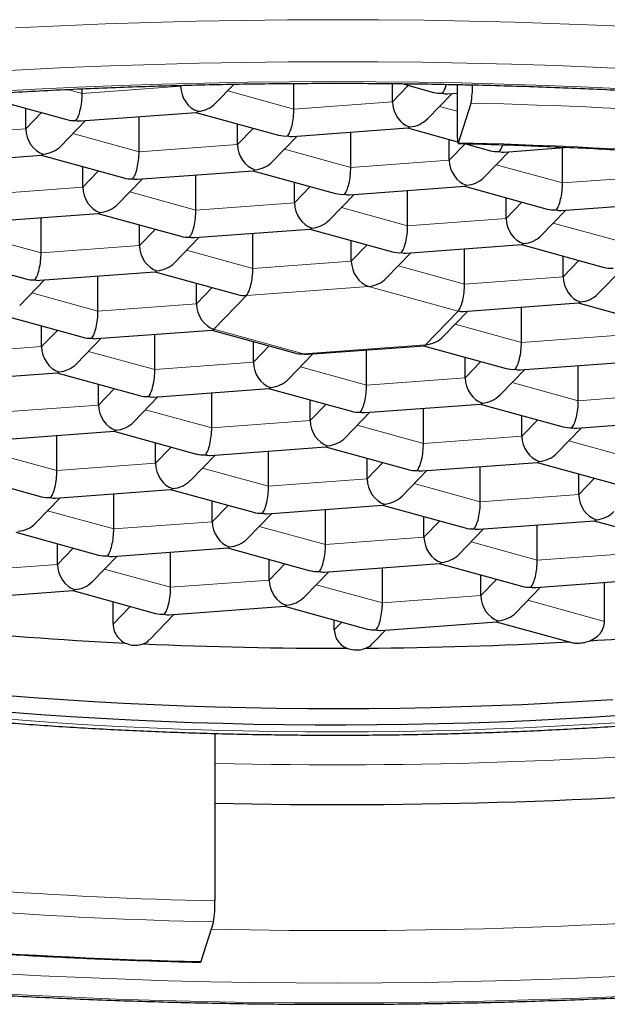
# Model space of a CAD drawing. Header units: millimetres. Extents: x 8 to 961, y 12 to 932.
# Tile 29 of 187: x 421.75 to 425.21, y 835.5 to 841.29. Entities that reach past the tile are written whole.
import ezdxf

# ---------------------------------------------------------------- set-up
doc = ezdxf.new("R2010")
doc.units = ezdxf.units.MM

msp = doc.modelspace()

# ---------------------------------------------------------------- linework, layer by layer
at = {"color": 8, "linetype": 'Continuous', "lineweight": 0}
for p, q in [((422.0306, 840.881), (422.1159, 840.8575)), ((422.1159, 840.8575), (422.6958, 840.9004)), ((422.6958, 840.9004), (422.7005, 840.9053)), ((422.9726, 840.8729), (423.3622, 840.7657)), ((423.9421, 840.8087), (424.0351, 840.9046)), ((423.3622, 840.7657), (423.9421, 840.8087)), ((424.2189, 840.7812), (424.323, 840.7525)), ((421.7843, 840.6488), (421.8774, 840.7448)), ((421.2045, 840.6058), (421.7843, 840.6488)), ((423.0306, 840.557), (423.1237, 840.653)), ((422.0611, 840.6213), (422.4508, 840.5141)), ((422.4508, 840.5141), (423.0306, 840.557)), ((423.3074, 840.5295), (423.6971, 840.4223)), ((424.2769, 840.4653), (424.3699, 840.5613)), ((423.6971, 840.4223), (424.2769, 840.4653)), ((424.5537, 840.4378), (424.9434, 840.3305)), ((422.1191, 840.3054), (422.2122, 840.4014)), ((424.9434, 840.3305), (425.5232, 840.3735)), ((421.5393, 840.2625), (422.1191, 840.3054)), ((423.3654, 840.2137), (423.4585, 840.3096)), ((422.396, 840.2779), (422.7856, 840.1707)), ((422.7856, 840.1707), (423.3654, 840.2137)), ((423.6423, 840.1862), (424.0319, 840.0789)), ((424.6117, 840.1219), (424.7048, 840.2179)), ((424.0319, 840.0789), (424.6117, 840.1219)), ((422.454, 839.962), (422.547, 840.058)), ((424.8886, 840.0944), (425.2782, 839.9872)), ((421.4845, 840.0263), (421.8741, 839.9191)), ((421.8741, 839.9191), (422.454, 839.962)), ((423.7003, 839.8703), (423.7933, 839.9663)), ((422.7308, 839.9345), (423.1204, 839.8273)), ((423.1204, 839.8273), (423.7003, 839.8703)), ((423.9771, 839.8428), (424.3667, 839.7355)), ((424.9466, 839.7785), (425.0396, 839.8745)), ((424.3667, 839.7355), (424.9466, 839.7785)), ((422.7888, 839.6186), (422.8818, 839.7146)), ((423.8024, 839.722), (423.0831, 839.6687)), ((424.3294, 839.5769), (423.8024, 839.722)), ((421.8193, 839.6829), (422.2089, 839.5757)), ((423.0831, 839.6687), (422.8909, 839.4704)), ((422.2089, 839.5757), (422.7888, 839.6186)), ((424.1372, 839.3786), (424.3294, 839.5769)), ((424.3119, 839.4994), (424.7015, 839.3922)), ((421.8773, 839.367), (421.9703, 839.463)), ((422.8909, 839.4704), (423.418, 839.3253)), ((424.7015, 839.3922), (425.2814, 839.4351)), ((421.2974, 839.3241), (421.8773, 839.367)), ((423.1236, 839.2753), (423.2166, 839.3712)), ((423.418, 839.3253), (424.1372, 839.3786)), ((422.1541, 839.3395), (422.5437, 839.2323)), ((422.5437, 839.2323), (423.1236, 839.2753)), ((423.4004, 839.2478), (423.79, 839.1405)), ((424.3699, 839.1835), (424.4629, 839.2795)), ((423.79, 839.1405), (424.3699, 839.1835)), ((424.6467, 839.156), (425.0363, 839.0488)), ((422.2121, 839.0236), (422.3052, 839.1196)), ((425.0363, 839.0488), (425.6162, 839.0917)), ((421.6323, 838.9807), (422.2121, 839.0236)), ((423.4584, 838.9319), (423.5515, 839.0279)), ((422.4889, 838.9961), (422.8786, 838.8889)), ((422.8786, 838.8889), (423.4584, 838.9319)), ((423.7352, 838.9044), (424.1249, 838.7971)), ((424.7047, 838.8401), (424.7978, 838.9361)), ((424.1249, 838.7971), (424.7047, 838.8401)), ((424.9815, 838.8126), (425.3712, 838.7054)), ((421.5775, 838.7445), (421.9671, 838.6373)), ((422.547, 838.6803), (422.64, 838.7762)), ((421.9671, 838.6373), (422.547, 838.6803)), ((423.7933, 838.5885), (423.8863, 838.6845)), ((422.8238, 838.6528), (423.2134, 838.5455)), ((423.2134, 838.5455), (423.7933, 838.5885)), ((424.0701, 838.561), (424.4597, 838.4538)), ((425.0395, 838.4967), (425.1326, 838.5927)), ((424.4597, 838.4538), (425.0395, 838.4967)), ((422.8818, 838.3369), (422.9748, 838.4329)), ((421.9123, 838.4011), (422.3019, 838.2939)), ((422.3019, 838.2939), (422.8818, 838.3369)), ((424.1281, 838.2451), (424.2211, 838.3411)), ((423.1586, 838.3094), (423.5482, 838.2021)), ((423.5482, 838.2021), (424.1281, 838.2451)), ((424.4049, 838.2176), (424.7945, 838.1104)), ((421.9703, 838.0853), (422.0633, 838.1812)), ((424.7945, 838.1104), (425.3744, 838.1533)), ((421.3904, 838.0423), (421.9703, 838.0853)), ((423.2166, 837.9935), (423.3096, 838.0895)), ((422.2471, 838.0578), (422.6367, 837.9505)), ((422.6367, 837.9505), (423.2166, 837.9935)), ((424.4629, 837.9017), (424.5559, 837.9977)), ((423.4934, 837.966), (423.883, 837.8588)), ((423.883, 837.8588), (424.4629, 837.9017)), ((424.7397, 837.8742), (425.1909, 837.75)), ((422.298, 837.7345), (422.3981, 837.8379)), ((423.6003, 837.7006), (423.6444, 837.7461))]:
    msp.add_line(p, q, dxfattribs=at)
at = {"color": 7, "linetype": 'Continuous', "lineweight": 30}
for p, q in [((422.1159, 840.8575), (422.1159, 840.8849)), ((422.6958, 840.9004), (422.6958, 840.9052)), ((422.9016, 840.7996), (423.0105, 840.912)), ((423.3622, 840.7657), (423.3622, 840.9164)), ((423.9421, 840.8087), (423.9421, 840.9157)), ((423.9972, 840.9151), (424.1841, 840.8636)), ((424.323, 840.91), (424.323, 840.6357)), ((421.5393, 840.8378), (422.0263, 840.7038)), ((424.1478, 840.7078), (424.2931, 840.8577)), ((424.2655, 840.8557), (424.323, 840.8599)), ((421.7843, 840.6488), (421.7843, 840.7704)), ((424.3316, 840.567), (424.4051, 840.8004)), ((421.9901, 840.548), (422.1354, 840.6979)), ((422.1078, 840.6958), (422.7873, 840.7462)), ((422.4508, 840.5141), (422.4508, 840.7213)), ((422.7856, 840.7461), (423.2726, 840.612)), ((423.0306, 840.557), (423.0306, 840.6786)), ((423.3541, 840.6041), (424.0336, 840.6544)), ((424.0319, 840.6543), (424.3258, 840.5734)), ((423.2364, 840.4562), (423.3816, 840.6061)), ((423.6971, 840.4223), (423.6971, 840.6295)), ((424.2769, 840.4653), (424.2769, 840.5869)), ((424.3666, 840.5622), (424.5189, 840.5203)), ((424.6004, 840.5123), (424.9798, 840.5404)), ((424.9434, 840.3305), (424.9434, 840.5377)), ((421.1963, 840.4442), (421.8759, 840.4946)), ((421.8741, 840.4944), (422.3612, 840.3604)), ((424.4827, 840.3644), (424.6279, 840.5143)), ((422.1191, 840.3054), (422.1191, 840.427)), ((422.4426, 840.3525), (423.1222, 840.4028)), ((423.1204, 840.4027), (423.6075, 840.2686)), ((422.3249, 840.2046), (422.4702, 840.3545)), ((422.7856, 840.1707), (422.7856, 840.3779)), ((423.3654, 840.2137), (423.3654, 840.3352)), ((423.6889, 840.2607), (424.3685, 840.311)), ((424.0319, 840.0789), (424.0319, 840.2861)), ((424.3667, 840.3109), (424.8538, 840.1769)), ((423.5712, 840.1128), (423.7165, 840.2627)), ((424.6117, 840.1219), (424.6117, 840.2435)), ((424.8175, 840.0211), (424.9628, 840.171)), ((424.9352, 840.1689), (425.6148, 840.2193)), ((421.5311, 840.1008), (422.2107, 840.1512)), ((421.8741, 839.9191), (421.8741, 840.1262)), ((422.209, 840.1511), (422.696, 840.017)), ((422.454, 839.962), (422.454, 840.0836)), ((422.7774, 840.0091), (423.457, 840.0594)), ((423.4553, 840.0593), (423.9423, 839.9252)), ((422.6597, 839.8612), (422.805, 840.0111)), ((423.1204, 839.8273), (423.1204, 840.0345)), ((423.7003, 839.8703), (423.7003, 839.9919)), ((424.0237, 839.9173), (424.7033, 839.9676)), ((424.3667, 839.7355), (424.3667, 839.9427)), ((424.7016, 839.9675), (425.1886, 839.8335)), ((421.2975, 839.8994), (421.7845, 839.7654)), ((423.906, 839.7694), (424.0513, 839.9193)), ((424.9466, 839.7785), (424.9466, 839.9001)), ((425.1523, 839.6777), (425.2976, 839.8276)), ((421.8659, 839.7575), (422.5455, 839.8078)), ((422.2089, 839.5757), (422.2089, 839.7829)), ((422.5438, 839.8077), (423.0308, 839.6736)), ((421.7482, 839.6096), (421.8935, 839.7595)), ((422.7888, 839.6186), (422.7888, 839.7402)), ((424.3585, 839.5739), (425.0381, 839.6243)), ((424.7015, 839.3922), (424.7015, 839.5993)), ((425.0364, 839.6241), (425.5234, 839.4901)), ((421.6323, 839.556), (422.1193, 839.422)), ((424.2408, 839.4261), (424.3861, 839.576)), ((421.8773, 839.367), (421.8773, 839.4886)), ((422.2007, 839.4141), (422.8803, 839.4644)), ((422.5437, 839.2323), (422.5437, 839.4395)), ((422.8786, 839.4643), (423.3656, 839.3302)), ((422.0831, 839.2662), (422.2283, 839.4161)), ((423.1236, 839.2753), (423.1236, 839.3969)), ((423.447, 839.3223), (424.1266, 839.3726)), ((424.1249, 839.3725), (424.6119, 839.2385)), ((423.3294, 839.1744), (423.4746, 839.3243)), ((423.79, 839.1405), (423.79, 839.3477)), ((424.3699, 839.1835), (424.3699, 839.3051)), ((424.6933, 839.2305), (425.3729, 839.2809)), ((425.0363, 839.0488), (425.0363, 839.2559)), ((421.2893, 839.1624), (421.9688, 839.2128)), ((421.9671, 839.2127), (422.4541, 839.0786)), ((424.5757, 839.0827), (424.7209, 839.2326)), ((422.2121, 839.0236), (422.2121, 839.1452)), ((422.4179, 838.9228), (422.5632, 839.0727)), ((422.5356, 839.0707), (423.2151, 839.121)), ((422.8786, 838.8889), (422.8786, 839.0961)), ((423.2134, 839.1209), (423.7004, 838.9869)), ((423.4584, 838.9319), (423.4584, 839.0535)), ((423.7819, 838.9789), (424.4614, 839.0293)), ((424.4597, 839.0291), (424.9467, 838.8951)), ((423.6642, 838.8311), (423.8095, 838.981)), ((424.1249, 838.7971), (424.1249, 839.0043)), ((424.7047, 838.8401), (424.7047, 838.9617)), ((425.0282, 838.8871), (425.7077, 838.9375)), ((421.6241, 838.8191), (422.3037, 838.8694)), ((421.9671, 838.6373), (421.9671, 838.8445)), ((422.3019, 838.8693), (422.789, 838.7352)), ((424.9105, 838.7393), (425.0557, 838.8892)), ((422.547, 838.6803), (422.547, 838.8018)), ((422.7527, 838.5794), (422.898, 838.7293)), ((422.8704, 838.7273), (423.55, 838.7776)), ((423.2134, 838.5455), (423.2134, 838.7527)), ((423.5482, 838.7775), (424.0353, 838.6435)), ((423.7933, 838.5885), (423.7933, 838.7101)), ((424.1167, 838.6355), (424.7963, 838.6859)), ((424.7945, 838.6857), (425.2816, 838.5517)), ((421.3905, 838.6177), (421.8775, 838.4836)), ((423.999, 838.4877), (424.1443, 838.6376)), ((424.4597, 838.4538), (424.4597, 838.6609)), ((425.0395, 838.4967), (425.0395, 838.6183)), ((421.9589, 838.4757), (422.6385, 838.526)), ((422.3019, 838.2939), (422.3019, 838.5011)), ((422.6368, 838.5259), (423.1238, 838.3919)), ((421.8412, 838.3278), (421.9865, 838.4777)), ((422.8818, 838.3369), (422.8818, 838.4585)), ((423.2052, 838.3839), (423.8848, 838.4342)), ((423.8831, 838.4341), (424.3701, 838.3001)), ((423.0875, 838.236), (423.2328, 838.3859)), ((423.5482, 838.2021), (423.5482, 838.4093)), ((424.1281, 838.2451), (424.1281, 838.3667)), ((424.4515, 838.2921), (425.1311, 838.3425)), ((424.7945, 838.1104), (424.7945, 838.3175)), ((425.1294, 838.3424), (425.6164, 838.2083)), ((421.7253, 838.2743), (422.2123, 838.1402)), ((424.3338, 838.1443), (424.4791, 838.2942)), ((421.9703, 838.0853), (421.9703, 838.2068)), ((422.2937, 838.1323), (422.9733, 838.1826)), ((422.6367, 837.9505), (422.6367, 838.1577)), ((422.9716, 838.1825), (423.4586, 838.0485)), ((422.176, 837.9844), (422.3213, 838.1343)), ((423.2166, 837.9935), (423.2166, 838.1151)), ((423.54, 838.0405), (424.2196, 838.0909)), ((424.2179, 838.0907), (424.7049, 837.9567)), ((423.4223, 837.8927), (423.5676, 838.0426)), ((423.883, 837.8588), (423.883, 838.0659)), ((424.4629, 837.9017), (424.4629, 838.0233)), ((424.7863, 837.9487), (425.4659, 837.9991)), ((425.1909, 837.75), (425.1909, 837.9787)), ((421.3823, 837.8807), (422.0618, 837.931)), ((422.0601, 837.9309), (422.5471, 837.7968)), ((424.6686, 837.8009), (424.8139, 837.9508)), ((422.298, 837.7345), (422.298, 837.8654)), ((422.6285, 837.7889), (423.3081, 837.8392)), ((423.3064, 837.8391), (423.7934, 837.7051)), ((422.5136, 837.6438), (422.6561, 837.7909)), ((423.6003, 837.7006), (423.6003, 837.7582)), ((423.8748, 837.6971), (424.5544, 837.7475)), ((424.5527, 837.7473), (424.9899, 837.627)), ((423.8267, 837.621), (423.9024, 837.6992)), ((422.8974, 837.0902), (422.8974, 836.1046)), ((422.8887, 835.9811), (422.8153, 835.7476))]:
    msp.add_line(p, q, dxfattribs=at)
at = {"color": 8, "linetype": 'Continuous', "lineweight": 0, "flags": 128}
for points in [[(424.3962, 841.2832), (424.1284, 841.2879), (423.8603, 841.2907), (423.592, 841.2916), (423.3237, 841.2905), (423.0556, 841.2874), (422.7878, 841.2824), (422.5207, 841.2756), (422.2542, 841.2667), (421.9887, 841.256), (421.7244, 841.2433)], [(428.2474, 840.9859), (428.0065, 841.0185), (427.7626, 841.0493), (427.5159, 841.0784), (427.2664, 841.1057), (427.0145, 841.1312), (426.7603, 841.1548), (426.5039, 841.1766), (426.2455, 841.1966), (425.9853, 841.2147), (425.7235, 841.2309), (425.4602, 841.2452), (425.1956, 841.2576), (424.93, 841.268), (424.6635, 841.2766), (424.3962, 841.2832)], [(424.3809, 841.036), (424.1183, 841.0406), (423.8554, 841.0434), (423.5923, 841.0442), (423.3293, 841.0431), (423.0664, 841.0401), (422.8039, 841.0352), (422.5419, 841.0285), (422.2807, 841.0198), (422.0204, 841.0093), (421.7612, 840.9969), (421.5032, 840.9826)], [(428.3899, 840.7108), (428.1569, 840.7445), (427.9207, 840.7764), (427.6816, 840.8067), (427.4396, 840.8352), (427.1951, 840.8619), (426.9481, 840.8869), (426.6988, 840.9101), (426.4474, 840.9315), (426.1941, 840.9511), (425.9389, 840.9688), (425.6822, 840.9847), (425.4241, 840.9987), (425.1647, 841.0108), (424.9043, 841.0211), (424.6429, 841.0295), (424.3809, 841.036)], [(424.3483, 840.9192), (424.0968, 840.9236), (423.845, 840.9262), (423.5931, 840.927), (423.3411, 840.926), (423.0894, 840.9231), (422.838, 840.9185), (422.5871, 840.912), (422.3369, 840.9037), (422.0876, 840.8936), (421.8394, 840.8817), (421.5923, 840.8681)], [(428.4079, 840.5739), (428.1878, 840.6078), (427.9646, 840.64), (427.7384, 840.6706), (427.5094, 840.6996), (427.2777, 840.7269), (427.0435, 840.7525), (426.8069, 840.7764), (426.5682, 840.7986), (426.3274, 840.8191), (426.0848, 840.8378), (425.8405, 840.8548), (425.5946, 840.87), (425.3474, 840.8835), (425.099, 840.8951), (424.8495, 840.9049), (424.5993, 840.913), (424.3483, 840.9192)], [(421.613, 837.1794), (421.7907, 837.1656)], [(421.7907, 837.1656), (421.9696, 837.1531), (422.1496, 837.1419), (422.3307, 837.1321), (422.5126, 837.1235), (422.6953, 837.1162), (422.8786, 837.1103), (423.0624, 837.1057), (423.2466, 837.1024), (423.431, 837.1004), (423.6155, 837.0998), (423.8001, 837.1005), (423.9845, 837.1025), (424.1686, 837.1059), (424.3524, 837.1106), (424.5357, 837.1166), (424.7183, 837.1239), (424.9002, 837.1326), (425.0812, 837.1426), (425.2612, 837.1538)], [(421.6258, 835.678), (421.873, 835.6646), (422.1214, 835.6529), (422.3708, 835.6431), (422.6211, 835.6351), (422.8721, 835.6288), (423.1235, 835.6244), (423.3753, 835.6218), (423.6273, 835.621), (423.8792, 835.622), (424.131, 835.6249), (424.3824, 835.6296), (424.6333, 835.636), (424.8835, 835.6443), (425.1328, 835.6544), (425.381, 835.6663)], [(421.5381, 835.5634), (421.7963, 835.5494), (422.0557, 835.5372), (422.3161, 835.5269), (422.5774, 835.5185), (422.8395, 835.512), (423.102, 835.5074), (423.365, 835.5047), (423.628, 835.5039), (423.8911, 835.5049), (424.154, 835.5079), (424.4165, 835.5128), (424.6785, 835.5196), (424.9397, 835.5282), (425.2, 835.5387), (425.4592, 835.5512)]]:
    msp.add_lwpolyline(points, dxfattribs=at)
at = {"color": 7, "linetype": 'Continuous', "lineweight": 30, "flags": 128}
for points in [[(424.323, 840.6357), (424.3232, 840.6174), (424.3237, 840.601), (424.3245, 840.5869), (424.3255, 840.5757), (424.3268, 840.5679), (424.3283, 840.5638), (424.33, 840.5635), (424.3316, 840.567)], [(421.6548, 837.3152), (421.8294, 837.3017)], [(421.8294, 837.3017), (422.0052, 837.2894), (422.1822, 837.2784), (422.3601, 837.2687), (422.5389, 837.2603), (422.7185, 837.2532), (422.8986, 837.2474), (423.0793, 837.2429), (423.2603, 837.2397), (423.4416, 837.2378), (423.623, 837.2373), (423.8043, 837.238), (423.9856, 837.2401), (424.1666, 837.2435), (424.3472, 837.2481), (424.5272, 837.2541), (424.7067, 837.2614), (424.8854, 837.27), (425.0632, 837.2799), (425.24, 837.2911)], [(421.6983, 837.2156), (421.8732, 837.2024), (422.0494, 837.1904), (422.2266, 837.1798), (422.4048, 837.1704), (422.5838, 837.1623), (422.7635, 837.1555), (422.9438, 837.15), (423.1245, 837.1458), (423.3056, 837.143), (423.4869, 837.1414), (423.6683, 837.1412), (423.8497, 837.1423), (424.0309, 837.1447), (424.2117, 837.1484), (424.3922, 837.1534), (424.5722, 837.1597), (424.7514, 837.1673), (424.9299, 837.1762), (425.1075, 837.1865), (425.284, 837.1979)], [(422.8153, 835.7476), (422.8136, 835.7441), (422.8129, 835.7438)]]:
    msp.add_lwpolyline(points, dxfattribs=at)
at = {"color": 7, "linetype": 'Continuous', "lineweight": 30}
for centre, radius, start, end in [((423.8073, 840.9019), 0.6063, 350.36121, 0.58916), ((423.5004, 860.7978), 23.203, 264.37421, 267.20342), ((423.7232, 860.8071), 23.212, 273.42132, 275.05081), ((423.6178, 862.6904), 25.0983, 270.38372, 273.11611), ((423.6081, 862.9131), 25.321, 267.43453, 270.14922), ((423.6169, 869.4187), 32.7472, 268.74097, 274.94152), ((422.2548, 836.0875), 0.6428, 350.47071, 1.53107)]:
    msp.add_arc(centre, radius, start, end, dxfattribs=at)
at = {"color": 8, "linetype": 'Continuous', "lineweight": 0}
for centre, radius, start, end in [((423.7361, 810.6405), 30.1673, 82.8481, 88.72937), ((423.7306, 813.2761), 27.2975, 82.8392, 88.73827), ((423.6181, 866.474), 29.5683, 268.60336, 275.47209), ((423.4913, 863.0687), 26.9706, 262.8392, 268.73827), ((423.4898, 863.272), 27.2975, 262.8392, 268.73827), ((423.6177, 868.8806), 32.9507, 268.70894, 275.08978), ((423.4843, 865.9075), 30.1673, 262.8481, 268.72937)]:
    msp.add_arc(centre, radius, start, end, dxfattribs=at)
at = {"color": 7, "linetype": 'Continuous', "lineweight": 30}
for centre, major_axis, ratio, start_param, end_param in [((422.7979, 840.8723), (-0.0545, 0.1166), 0.740619, 1.007507, 2.578303), ((424.2365, 840.9789), (0.0123, 0.1261), 0.278796, 3.478403, 4.161839), ((422.0787, 840.819), (0.0123, 0.1261), 0.278796, 3.478403, 5.0492), ((424.0442, 840.7805), (-0.0545, 0.1166), 0.740619, 1.007507, 2.578303), ((424.2365, 840.9789), (0.1358, 0.037), 0.844948, 4.100918, 4.48591), ((424.2365, 840.9789), (-0.0545, 0.1166), 0.740619, 2.578303, 2.866933), ((422.7979, 840.8723), (0.0123, 0.1261), 0.278796, 3.189774, 3.478403), ((422.7979, 840.8723), (0.1358, 0.037), 0.844948, 4.48591, 5.32386), ((423.325, 840.7273), (0.0123, 0.1261), 0.278796, 3.478403, 5.0492), ((422.0787, 840.819), (0.1358, 0.037), 0.844948, 4.100918, 4.48591), ((422.0787, 840.819), (-0.0545, 0.1166), 0.740619, 2.578303, 2.866933), ((424.0442, 840.7805), (0.1358, 0.037), 0.844948, 4.48591, 5.32386), ((421.8865, 840.6207), (-0.0545, 0.1166), 0.740619, 1.007507, 2.578303), ((424.0442, 840.7805), (0.0123, 0.1261), 0.278796, 3.189774, 3.478403), ((423.325, 840.7273), (0.1358, 0.037), 0.844948, 4.100918, 4.48591), ((423.325, 840.7273), (-0.0545, 0.1166), 0.740619, 2.578303, 2.866933), ((421.8865, 840.6207), (0.1358, 0.037), 0.844948, 4.48591, 5.32386), ((423.1328, 840.5289), (-0.0545, 0.1166), 0.740619, 1.007507, 2.578303), ((424.5713, 840.6355), (0.1358, 0.037), 0.844948, 4.100918, 4.48591), ((424.5713, 840.6355), (0.0123, 0.1261), 0.278796, 3.478403, 4.045303), ((421.8865, 840.6207), (0.0123, 0.1261), 0.278796, 3.189774, 3.478403), ((422.4135, 840.4756), (0.0123, 0.1261), 0.278796, 3.478403, 5.0492), ((424.3791, 840.4372), (-0.0545, 0.1166), 0.740619, 1.007507, 2.578303), ((424.5713, 840.6355), (-0.0545, 0.1166), 0.740619, 2.578303, 2.866933), ((423.1328, 840.5289), (0.0123, 0.1261), 0.278796, 3.189774, 3.478403), ((423.1328, 840.5289), (0.1358, 0.037), 0.844948, 4.48591, 5.32386), ((423.6598, 840.3839), (0.0123, 0.1261), 0.278796, 3.478403, 5.0492), ((422.4135, 840.4756), (0.1358, 0.037), 0.844948, 4.100918, 4.48591), ((422.4135, 840.4756), (-0.0545, 0.1166), 0.740619, 2.578303, 2.866933), ((424.3791, 840.4372), (0.1358, 0.037), 0.844948, 4.48591, 5.32386), ((422.2213, 840.2773), (-0.0545, 0.1166), 0.740619, 1.007507, 2.578303), ((424.3791, 840.4372), (0.0123, 0.1261), 0.278796, 3.189774, 3.478403), ((424.9061, 840.2921), (0.0123, 0.1261), 0.278796, 3.478403, 5.0492), ((423.6598, 840.3839), (0.1358, 0.037), 0.844948, 4.100918, 4.48591), ((423.6598, 840.3839), (-0.0545, 0.1166), 0.740619, 2.578303, 2.866933), ((422.2213, 840.2773), (0.1358, 0.037), 0.844948, 4.48591, 5.32386), ((422.7483, 840.1323), (0.0123, 0.1261), 0.278796, 3.478403, 5.0492), ((423.4676, 840.1855), (-0.0545, 0.1166), 0.740619, 1.007507, 2.578303), ((424.9061, 840.2921), (0.1358, 0.037), 0.844948, 4.100918, 4.48591), ((424.9061, 840.2921), (-0.0545, 0.1166), 0.740619, 2.578303, 2.866933), ((422.2213, 840.2773), (0.0123, 0.1261), 0.278796, 3.189774, 3.478403), ((423.4676, 840.1855), (0.1358, 0.037), 0.844948, 4.48591, 5.32386), ((424.7139, 840.0938), (-0.0545, 0.1166), 0.740619, 1.007507, 2.578303), ((423.4676, 840.1855), (0.0123, 0.1261), 0.278796, 3.189774, 3.478403), ((423.9946, 840.0405), (0.0123, 0.1261), 0.278796, 3.478403, 5.0492), ((422.7483, 840.1323), (0.1358, 0.037), 0.844948, 4.100918, 4.48591), ((422.7483, 840.1323), (-0.0545, 0.1166), 0.740619, 2.578303, 2.866933), ((424.7139, 840.0938), (0.1358, 0.037), 0.844948, 4.48591, 5.32386), ((422.5561, 839.9339), (-0.0545, 0.1166), 0.740619, 1.007507, 2.578303), ((424.7139, 840.0938), (0.0123, 0.1261), 0.278796, 3.189774, 3.478403), ((421.8369, 839.8806), (0.0123, 0.1261), 0.278796, 3.478403, 5.0492), ((423.9946, 840.0405), (0.1358, 0.037), 0.844948, 4.100918, 4.48591), ((423.9946, 840.0405), (-0.0545, 0.1166), 0.740619, 2.578303, 2.866933), ((422.5561, 839.9339), (0.1358, 0.037), 0.844948, 4.48591, 5.32386), ((423.0831, 839.7889), (0.0123, 0.1261), 0.278796, 3.478403, 5.0492), ((423.8024, 839.8422), (-0.0545, 0.1166), 0.740619, 1.007507, 2.578303), ((425.2409, 839.9487), (0.1358, 0.037), 0.844948, 4.100918, 4.48591), ((421.8369, 839.8806), (0.1358, 0.037), 0.844948, 4.100918, 4.48591), ((422.5561, 839.9339), (0.0123, 0.1261), 0.278796, 3.189774, 3.478403), ((423.8024, 839.8422), (0.1358, 0.037), 0.844948, 4.48591, 5.32386), ((425.0487, 839.7504), (-0.0545, 0.1166), 0.740619, 1.007507, 2.578303), ((421.8369, 839.8806), (-0.0545, 0.1166), 0.740619, 2.578303, 2.866933), ((424.3294, 839.6971), (0.0123, 0.1261), 0.278796, 3.478403, 5.0492), ((423.0831, 839.7889), (0.1358, 0.037), 0.844948, 4.100918, 4.48591), ((425.0487, 839.7504), (0.1358, 0.037), 0.844948, 4.48591, 5.32386), ((422.8909, 839.5905), (-0.0545, 0.1166), 0.740619, 1.007507, 2.578303), ((425.0487, 839.7504), (0.0123, 0.1261), 0.278796, 3.189774, 3.478403), ((422.1717, 839.5373), (0.0123, 0.1261), 0.278796, 3.478403, 5.0492), ((424.3294, 839.6971), (-0.0545, 0.1166), 0.740619, 2.578303, 2.866933), ((422.1717, 839.5373), (0.1358, 0.037), 0.844948, 4.100918, 4.48591), ((422.1717, 839.5373), (-0.0545, 0.1166), 0.740619, 2.578303, 2.866933), ((422.8909, 839.5905), (0.0123, 0.1261), 0.278796, 3.189774, 3.478403), ((424.1372, 839.4988), (0.1358, 0.037), 0.844948, 4.48591, 5.32386), ((421.9795, 839.3389), (-0.0545, 0.1166), 0.740619, 1.007507, 2.578303), ((424.1372, 839.4988), (0.0123, 0.1261), 0.278796, 3.189774, 3.478403), ((424.6643, 839.3537), (0.0123, 0.1261), 0.278796, 3.478403, 5.0492), ((423.418, 839.4455), (0.1358, 0.037), 0.844948, 4.100918, 4.48591), ((423.418, 839.4455), (-0.0545, 0.1166), 0.740619, 2.578303, 2.866933), ((421.9795, 839.3389), (0.1358, 0.037), 0.844948, 4.48591, 5.32386), ((423.2257, 839.2471), (-0.0545, 0.1166), 0.740619, 1.007507, 2.578303), ((421.9795, 839.3389), (0.0123, 0.1261), 0.278796, 3.189774, 3.478403), ((422.5065, 839.1939), (0.0123, 0.1261), 0.278796, 3.478403, 5.0492), ((424.6643, 839.3537), (0.1358, 0.037), 0.844948, 4.100918, 4.48591), ((424.6643, 839.3537), (-0.0545, 0.1166), 0.740619, 2.578303, 2.866933), ((423.2257, 839.2471), (0.0123, 0.1261), 0.278796, 3.189774, 3.478403), ((423.2257, 839.2471), (0.1358, 0.037), 0.844948, 4.48591, 5.32386), ((423.7528, 839.1021), (0.0123, 0.1261), 0.278796, 3.478403, 5.0492), ((424.472, 839.1554), (-0.0545, 0.1166), 0.740619, 1.007507, 2.578303), ((422.5065, 839.1939), (0.1358, 0.037), 0.844948, 4.100918, 4.48591), ((422.5065, 839.1939), (-0.0545, 0.1166), 0.740619, 2.578303, 2.866933), ((424.472, 839.1554), (0.1358, 0.037), 0.844948, 4.48591, 5.32386), ((422.3143, 838.9955), (-0.0545, 0.1166), 0.740619, 1.007507, 2.578303), ((424.472, 839.1554), (0.0123, 0.1261), 0.278796, 3.189774, 3.478403), ((424.9991, 839.0103), (0.0123, 0.1261), 0.278796, 3.478403, 5.0492), ((423.7528, 839.1021), (0.1358, 0.037), 0.844948, 4.100918, 4.48591), ((423.7528, 839.1021), (-0.0545, 0.1166), 0.740619, 2.578303, 2.866933), ((422.3143, 838.9955), (0.1358, 0.037), 0.844948, 4.48591, 5.32386), ((423.5606, 838.9038), (-0.0545, 0.1166), 0.740619, 1.007507, 2.578303), ((424.9991, 839.0103), (0.1358, 0.037), 0.844948, 4.100918, 4.48591), ((422.3143, 838.9955), (0.0123, 0.1261), 0.278796, 3.189774, 3.478403), ((422.8413, 838.8505), (0.0123, 0.1261), 0.278796, 3.478403, 5.0492), ((424.8069, 838.812), (-0.0545, 0.1166), 0.740619, 1.007507, 2.578303), ((424.9991, 839.0103), (-0.0545, 0.1166), 0.740619, 2.578303, 2.866933), ((423.5606, 838.9038), (0.0123, 0.1261), 0.278796, 3.189774, 3.478403), ((423.5606, 838.9038), (0.1358, 0.037), 0.844948, 4.48591, 5.32386), ((424.0876, 838.7587), (0.0123, 0.1261), 0.278796, 3.478403, 5.0492), ((422.8413, 838.8505), (0.1358, 0.037), 0.844948, 4.100918, 4.48591), ((422.8413, 838.8505), (-0.0545, 0.1166), 0.740619, 2.578303, 2.866933), ((424.8069, 838.812), (0.1358, 0.037), 0.844948, 4.48591, 5.32386), ((422.6491, 838.6521), (-0.0545, 0.1166), 0.740619, 1.007507, 2.578303), ((424.8069, 838.812), (0.0123, 0.1261), 0.278796, 3.189774, 3.478403), ((421.9298, 838.5989), (0.0123, 0.1261), 0.278796, 3.478403, 5.0492), ((424.0876, 838.7587), (0.1358, 0.037), 0.844948, 4.100918, 4.48591), ((424.0876, 838.7587), (-0.0545, 0.1166), 0.740619, 2.578303, 2.866933), ((422.6491, 838.6521), (0.1358, 0.037), 0.844948, 4.48591, 5.32386), ((423.8954, 838.5604), (-0.0545, 0.1166), 0.740619, 1.007507, 2.578303), ((422.6491, 838.6521), (0.0123, 0.1261), 0.278796, 3.189774, 3.478403), ((423.1761, 838.5071), (0.0123, 0.1261), 0.278796, 3.478403, 5.0492), ((425.1417, 838.4686), (-0.0545, 0.1166), 0.740619, 1.007507, 2.578303), ((421.9298, 838.5989), (0.1358, 0.037), 0.844948, 4.100918, 4.48591), ((421.9298, 838.5989), (-0.0545, 0.1166), 0.740619, 2.578303, 2.866933), ((423.8954, 838.5604), (0.0123, 0.1261), 0.278796, 3.189774, 3.478403), ((423.8954, 838.5604), (0.1358, 0.037), 0.844948, 4.48591, 5.32386), ((424.4224, 838.4153), (0.0123, 0.1261), 0.278796, 3.478403, 5.0492), ((423.1761, 838.5071), (0.1358, 0.037), 0.844948, 4.100918, 4.48591), ((423.1761, 838.5071), (-0.0545, 0.1166), 0.740619, 2.578303, 2.866933), ((425.1417, 838.4686), (0.1358, 0.037), 0.844948, 4.48591, 5.32386), ((421.7376, 838.4005), (0.1358, 0.037), 0.844948, 4.48591, 5.32386), ((422.9839, 838.3088), (-0.0545, 0.1166), 0.740619, 1.007507, 2.578303), ((425.1417, 838.4686), (0.0123, 0.1261), 0.278796, 3.189774, 3.478403), ((422.2647, 838.2555), (0.0123, 0.1261), 0.278796, 3.478403, 5.0492), ((424.4224, 838.4153), (0.1358, 0.037), 0.844948, 4.100918, 4.48591), ((424.4224, 838.4153), (-0.0545, 0.1166), 0.740619, 2.578303, 2.866933), ((422.9839, 838.3088), (0.1358, 0.037), 0.844948, 4.48591, 5.32386), ((423.511, 838.1637), (0.0123, 0.1261), 0.278796, 3.478403, 5.0492), ((424.2302, 838.217), (-0.0545, 0.1166), 0.740619, 1.007507, 2.578303), ((422.9839, 838.3088), (0.0123, 0.1261), 0.278796, 3.189774, 3.478403), ((424.2302, 838.217), (0.1358, 0.037), 0.844948, 4.48591, 5.32386), ((422.0724, 838.0571), (-0.0545, 0.1166), 0.740619, 1.007507, 2.578303), ((422.2647, 838.2555), (0.1358, 0.037), 0.844948, 4.100918, 4.48591), ((422.2647, 838.2555), (-0.0545, 0.1166), 0.740619, 2.578303, 2.866933), ((424.2302, 838.217), (0.0123, 0.1261), 0.278796, 3.189774, 3.478403), ((424.7572, 838.0719), (0.0123, 0.1261), 0.278796, 3.478403, 5.0492), ((423.511, 838.1637), (0.1358, 0.037), 0.844948, 4.100918, 4.48591), ((423.511, 838.1637), (-0.0545, 0.1166), 0.740619, 2.578303, 2.866933), ((422.0724, 838.0571), (0.1358, 0.037), 0.844948, 4.48591, 5.32386), ((423.3187, 837.9654), (-0.0545, 0.1166), 0.740619, 1.007507, 2.578303), ((422.0724, 838.0571), (0.0123, 0.1261), 0.278796, 3.189774, 3.478403), ((422.5995, 837.9121), (0.0123, 0.1261), 0.278796, 3.478403, 5.0492), ((424.7572, 838.0719), (0.1358, 0.037), 0.844948, 4.100918, 4.48591), ((424.7572, 838.0719), (-0.0545, 0.1166), 0.740619, 2.578303, 2.866933), ((423.3187, 837.9654), (0.1358, 0.037), 0.844948, 4.48591, 5.32386), ((423.8458, 837.8203), (0.0123, 0.1261), 0.278796, 3.478403, 5.0492), ((424.565, 837.8736), (-0.0545, 0.1166), 0.740619, 1.007507, 2.578303), ((422.5995, 837.9121), (0.1358, 0.037), 0.844948, 4.100918, 4.48591), ((423.3187, 837.9654), (0.0123, 0.1261), 0.278796, 3.189774, 3.478403), ((424.565, 837.8736), (0.1358, 0.037), 0.844948, 4.48591, 5.32386), ((422.5995, 837.9121), (-0.0545, 0.1166), 0.740619, 2.578303, 2.866933), ((424.565, 837.8736), (0.0123, 0.1261), 0.278796, 3.189774, 3.478403), ((423.8458, 837.8203), (0.1358, 0.037), 0.844948, 4.100918, 4.48591), ((423.8458, 837.8203), (-0.0545, 0.1166), 0.740619, 2.578303, 2.866933)]:
    msp.add_ellipse(centre, major_axis=major_axis, ratio=ratio, start_param=start_param, end_param=end_param, dxfattribs=at)
for points, knots in [([(414.2357, 838.5143), (414.2356, 838.5232), (414.2355, 838.5473), (414.24, 838.5864), (414.2487, 838.6317), (414.2617, 838.6768), (414.2784, 838.7215), (414.2989, 838.7658), (414.3229, 838.8101), (414.3507, 838.8545), (414.3822, 838.8991), (414.4174, 838.944), (414.4566, 838.9892), (414.4996, 839.0347), (414.5466, 839.0805), (414.5977, 839.1266), (414.6528, 839.1729), (414.712, 839.2194), (414.7752, 839.266), (414.8425, 839.3127), (414.914, 839.3594), (414.9894, 839.406), (415.069, 839.4525), (415.1525, 839.4989), (415.2401, 839.5451), (415.3316, 839.591), (415.427, 839.6367), (415.5263, 839.6819), (415.6295, 839.7268), (415.7364, 839.7713), (415.847, 839.8153), (415.9614, 839.8588), (416.0793, 839.9018), (416.2008, 839.9442), (416.3259, 839.986), (416.4543, 840.0271), (416.5861, 840.0676), (416.7212, 840.1074), (416.8596, 840.1465), (417.0011, 840.1848), (417.1458, 840.2224), (417.2934, 840.2591), (417.444, 840.2951), (417.5975, 840.3302), (417.7538, 840.3644), (417.9129, 840.3977), (418.0746, 840.4302), (418.2388, 840.4617), (418.4056, 840.4923), (418.5748, 840.522), (418.7463, 840.5506), (418.9201, 840.5783), (419.0961, 840.605), (419.2741, 840.6307), (419.4542, 840.6553), (419.6362, 840.6789), (419.82, 840.7014), (420.0056, 840.7229), (420.1928, 840.7433), (420.3817, 840.7626), (420.572, 840.7809), (420.7637, 840.798), (420.9568, 840.814), (421.151, 840.8288), (421.3464, 840.8426), (421.5429, 840.8552), (421.7403, 840.8666), (421.9385, 840.8769), (422.1375, 840.8861), (422.3373, 840.8941), (422.5375, 840.9009), (422.7383, 840.9066), (422.9395, 840.911), (423.141, 840.9144), (423.3428, 840.9165), (423.5446, 840.9175), (423.7465, 840.9173), (423.9483, 840.9159), (424.1472, 840.9134), (424.2787, 840.9108), (424.343, 840.9096)], [0, 0, 0, 0, 0.009219, 0.024834, 0.040151, 0.054928, 0.069131, 0.08284, 0.09616, 0.109188, 0.122002, 0.134662, 0.147216, 0.159698, 0.172135, 0.184547, 0.196949, 0.20935, 0.221757, 0.234177, 0.246613, 0.259069, 0.271545, 0.284044, 0.296565, 0.309108, 0.321673, 0.334258, 0.346864, 0.359488, 0.37213, 0.384789, 0.397464, 0.410154, 0.422858, 0.435575, 0.448304, 0.461044, 0.473795, 0.486555, 0.499325, 0.512103, 0.524889, 0.537683, 0.550483, 0.56329, 0.576103, 0.588921, 0.601744, 0.614572, 0.627405, 0.640242, 0.653082, 0.665926, 0.678774, 0.691625, 0.704478, 0.717334, 0.730193, 0.743054, 0.755917, 0.768782, 0.781649, 0.794517, 0.807387, 0.820258, 0.833131, 0.846004, 0.858879, 0.871754, 0.88463, 0.897507, 0.910385, 0.923262, 0.936141, 0.949019, 0.961897, 0.974776, 0.987654, 1, 1, 1, 1]), ([(424.343, 840.9096), (424.3783, 840.9088), (424.4806, 840.9065), (424.6498, 840.9019), (424.8502, 840.8953), (425.05, 840.8875), (425.2492, 840.8785), (425.4476, 840.8684), (425.6451, 840.8571), (425.8418, 840.8447), (426.0374, 840.8312), (426.2319, 840.8165), (426.4251, 840.8007), (426.6171, 840.7837), (426.8077, 840.7657), (426.9968, 840.7466), (427.1844, 840.7263), (427.3703, 840.705), (427.5545, 840.6826), (427.7368, 840.6592), (427.9172, 840.6347), (428.0957, 840.6092), (428.2721, 840.5827), (428.4463, 840.5551), (428.6183, 840.5266), (428.7879, 840.4971), (428.9551, 840.4667), (429.1199, 840.4353), (429.2821, 840.4029), (429.4417, 840.3697), (429.5985, 840.3356), (429.7526, 840.3006), (429.9038, 840.2647), (430.052, 840.2281), (430.1973, 840.1906), (430.3394, 840.1524), (430.4784, 840.1134), (430.6142, 840.0736), (430.7467, 840.0332), (430.8758, 839.9921), (431.0015, 839.9503), (431.1238, 839.9079), (431.2425, 839.865), (431.3575, 839.8215), (431.4689, 839.7774), (431.5766, 839.7329), (431.6805, 839.688), (431.7806, 839.6426), (431.8768, 839.5969), (431.969, 839.5509), (432.0573, 839.5046), (432.1416, 839.4581), (432.2218, 839.4115), (432.298, 839.3647), (432.37, 839.3179), (432.4379, 839.2712), (432.5017, 839.2245), (432.5614, 839.178), (432.6169, 839.1316), (432.6683, 839.0856), (432.7156, 839.0399), (432.7588, 838.9947), (432.798, 838.9499), (432.8333, 838.9057), (432.8647, 838.862), (432.8923, 838.8188), (432.9162, 838.7761), (432.9366, 838.7339), (432.9534, 838.6919), (432.9668, 838.65), (432.9768, 838.6077), (432.983, 838.5649), (432.9856, 838.5336), (432.985, 838.5164), (432.9849, 838.5138)], [0, 0, 0, 0, 0.007474, 0.021678, 0.035882, 0.050086, 0.064288, 0.07849, 0.092691, 0.10689, 0.121089, 0.135286, 0.149481, 0.163674, 0.177866, 0.192056, 0.206243, 0.220428, 0.234611, 0.24879, 0.262967, 0.27714, 0.29131, 0.305476, 0.319638, 0.333796, 0.347949, 0.362097, 0.376239, 0.390376, 0.404506, 0.41863, 0.432747, 0.446856, 0.460957, 0.475049, 0.489131, 0.503203, 0.517264, 0.531314, 0.545351, 0.559374, 0.573382, 0.587376, 0.601352, 0.615311, 0.62925, 0.64317, 0.657069, 0.670945, 0.684798, 0.698626, 0.71243, 0.726209, 0.739963, 0.753693, 0.767401, 0.781089, 0.794763, 0.808429, 0.822095, 0.835771, 0.849472, 0.863219, 0.87704, 0.890972, 0.905061, 0.919365, 0.93396, 0.948935, 0.964388, 0.980409, 0.997025, 1, 1, 1, 1]), ([(424.3292, 840.5631), (424.3622, 840.5623), (424.4578, 840.5599), (424.6158, 840.5551), (424.8028, 840.5482), (424.9893, 840.5402), (425.175, 840.531), (425.3599, 840.5206), (425.5439, 840.5091), (425.7269, 840.4965), (425.9088, 840.4827), (426.0895, 840.4678), (426.2688, 840.4517), (426.4468, 840.4345), (426.6234, 840.4163), (426.7983, 840.3969), (426.9641, 840.3774), (427.0709, 840.3639), (427.1206, 840.3576)], [0, 0, 0, 0, 0.034189, 0.099157, 0.164126, 0.229093, 0.294057, 0.35902, 0.42398, 0.488937, 0.553891, 0.618842, 0.683788, 0.74873, 0.813668, 0.8786, 0.943527, 1, 1, 1, 1]), ([(416.0944, 839.2597), (416.0994, 839.2411), (416.1104, 839.2006), (416.1321, 839.1394), (416.1587, 839.0758), (416.1895, 839.0128), (416.2246, 838.9502), (416.2641, 838.8882), (416.3081, 838.8266), (416.3567, 838.7655), (416.4102, 838.7047), (416.4685, 838.6445), (416.5318, 838.5848), (416.5999, 838.5258), (416.6729, 838.4677), (416.7504, 838.4107), (416.8323, 838.3548), (416.9182, 838.3003), (417.008, 838.2471), (417.1014, 838.1954), (417.1981, 838.1451), (417.2982, 838.0961), (417.4014, 838.0485), (417.5078, 838.0022), (417.6173, 837.9572), (417.7297, 837.9134), (417.8451, 837.8708), (417.9634, 837.8294), (418.0845, 837.7891), (418.2085, 837.7499), (418.3352, 837.7119), (418.4647, 837.6749), (418.5968, 837.639), (418.7316, 837.6042), (418.8689, 837.5705), (419.0087, 837.5378), (419.1509, 837.5062), (419.2955, 837.4758), (419.4424, 837.4463), (419.5916, 837.418), (419.7429, 837.3908), (419.8963, 837.3647), (420.0517, 837.3396), (420.209, 837.3157), (420.3682, 837.2929), (420.5292, 837.2712), (420.6918, 837.2507), (420.856, 837.2313), (421.0218, 837.213), (421.189, 837.1959), (421.3575, 837.18), (421.5272, 837.1652), (421.6982, 837.1516), (421.8701, 837.1391), (422.043, 837.1279), (422.2168, 837.1178), (422.3914, 837.1089), (422.5667, 837.1012), (422.7425, 837.0947), (422.9188, 837.0894), (423.0955, 837.0853), (423.2724, 837.0824), (423.4496, 837.0807), (423.6268, 837.0802), (423.8041, 837.0809), (423.9812, 837.0829), (424.1581, 837.086), (424.3347, 837.0903), (424.5109, 837.0958), (424.6866, 837.1026), (424.8617, 837.1105), (425.036, 837.1196), (425.2096, 837.1299), (425.3823, 837.1414), (425.554, 837.154), (425.7246, 837.1678), (425.8941, 837.1828), (426.0623, 837.199), (426.2291, 837.2163), (426.3944, 837.2347), (426.5583, 837.2543), (426.7205, 837.2751), (426.881, 837.2969), (427.0397, 837.3199), (427.1965, 837.344), (427.3513, 837.3692), (427.5042, 837.3955), (427.6549, 837.4229), (427.8034, 837.4513), (427.9496, 837.4809), (428.0935, 837.5115), (428.2351, 837.5432), (428.3741, 837.5759), (428.5106, 837.6097), (428.6446, 837.6446), (428.7758, 837.6805), (428.9044, 837.7175), (429.0303, 837.7556), (429.1533, 837.7948), (429.2735, 837.835), (429.3908, 837.8764), (429.5052, 837.9189), (429.6166, 837.9626), (429.725, 838.0075), (429.8304, 838.0537), (429.9327, 838.1011), (430.0319, 838.1499), (430.1279, 838.2002), (430.2206, 838.2519), (430.31, 838.3052), (430.396, 838.3601), (430.4783, 838.4166), (430.5568, 838.4749), (430.6312, 838.5347), (430.6993, 838.5945), (430.7482, 838.6414), (430.7851, 838.6788), (430.8217, 838.7176), (430.869, 838.7717), (430.9202, 838.837), (430.9662, 838.9029), (431.007, 838.9692), (431.0428, 839.0359), (431.0737, 839.1028), (431.0994, 839.1699), (431.1165, 839.2215), (431.1237, 839.251), (431.1252, 839.2576)], [0, 0, 0, 0, 0.005489, 0.011973, 0.018568, 0.0253, 0.032191, 0.039265, 0.046541, 0.054034, 0.061749, 0.069686, 0.077829, 0.086155, 0.09463, 0.103215, 0.111873, 0.120568, 0.129273, 0.137964, 0.14663, 0.155262, 0.163859, 0.172419, 0.180943, 0.189431, 0.197887, 0.206311, 0.214707, 0.223077, 0.231422, 0.239745, 0.248048, 0.256332, 0.264599, 0.27285, 0.281087, 0.289311, 0.297523, 0.305724, 0.313916, 0.322097, 0.330271, 0.338437, 0.346595, 0.354748, 0.362894, 0.371035, 0.379171, 0.387303, 0.39543, 0.403554, 0.411674, 0.419792, 0.427906, 0.436019, 0.444129, 0.452237, 0.460344, 0.46845, 0.476554, 0.484658, 0.492761, 0.500864, 0.508967, 0.51707, 0.525173, 0.533277, 0.541381, 0.549487, 0.557594, 0.565702, 0.573812, 0.581924, 0.590039, 0.598156, 0.606276, 0.6144, 0.622527, 0.630658, 0.638793, 0.646933, 0.655079, 0.66323, 0.671388, 0.679552, 0.687724, 0.695905, 0.704094, 0.712292, 0.720502, 0.728723, 0.736956, 0.745204, 0.753466, 0.761745, 0.770041, 0.778358, 0.786695, 0.795056, 0.803443, 0.811857, 0.820301, 0.828778, 0.837289, 0.845837, 0.854423, 0.863048, 0.871711, 0.880409, 0.889134, 0.897876, 0.906609, 0.915303, 0.923922, 0.931766, 0.934347, 0.938791, 0.946945, 0.954919, 0.962657, 0.970156, 0.977426, 0.984483, 0.991352, 0.998058, 1, 1, 1, 1]), ([(413.3607, 838.4673), (413.3606, 838.457), (413.3602, 838.4253), (413.3642, 838.3722), (413.3724, 838.3081), (413.3852, 838.2442), (413.4021, 838.1805), (413.4233, 838.1169), (413.4489, 838.0535), (413.4789, 837.9903), (413.5133, 837.9272), (413.5521, 837.8643), (413.5955, 837.8017), (413.6433, 837.7394), (413.6957, 837.6775), (413.7525, 837.616), (413.8137, 837.5551), (413.8792, 837.4948), (413.9489, 837.4351), (414.0229, 837.3761), (414.1009, 837.3178), (414.1829, 837.2603), (414.2689, 837.2036), (414.3587, 837.1476), (414.4523, 837.0925), (414.5496, 837.0381), (414.6507, 836.9846), (414.7554, 836.9318), (414.8637, 836.8799), (414.9755, 836.8287), (415.0908, 836.7784), (415.2096, 836.7289), (415.3318, 836.6802), (415.4574, 836.6323), (415.5863, 836.5853), (415.7184, 836.5391), (415.8538, 836.4938), (415.9923, 836.4493), (416.134, 836.4057), (416.2787, 836.3629), (416.4264, 836.3211), (416.577, 836.2802), (416.7305, 836.2401), (416.8869, 836.201), (417.046, 836.1629), (417.2078, 836.1257), (417.3723, 836.0894), (417.5393, 836.0541), (417.7088, 836.0198), (417.8808, 835.9865), (418.0551, 835.9542), (418.2317, 835.923), (418.4105, 835.8927), (418.5915, 835.8635), (418.7746, 835.8354), (418.9597, 835.8083), (419.1467, 835.7822), (419.3356, 835.7573), (419.5262, 835.7335), (419.7185, 835.7107), (419.9125, 835.689), (420.1079, 835.6685), (420.3049, 835.6491), (420.5032, 835.6308), (420.7028, 835.6137), (420.9036, 835.5977), (421.1055, 835.5828), (421.3085, 835.5691), (421.5124, 835.5566), (421.7173, 835.5452), (421.9229, 835.535), (422.1292, 835.526), (422.3361, 835.5181), (422.5435, 835.5115), (422.7514, 835.506), (422.9597, 835.5017), (423.1682, 835.4986), (423.3769, 835.4967), (423.5857, 835.4959), (423.7945, 835.4964), (424.0032, 835.498), (424.2118, 835.5009), (424.4201, 835.5049), (424.6281, 835.5101), (424.8356, 835.5165), (425.0427, 835.524), (425.2491, 835.5328), (425.4549, 835.5427), (425.6598, 835.5538), (425.864, 835.5661), (426.0672, 835.5795), (426.2693, 835.5941), (426.4704, 835.6098), (426.6703, 835.6267), (426.8689, 835.6447), (427.0661, 835.6638), (427.2619, 835.6841), (427.4562, 835.7055), (427.6489, 835.728), (427.8399, 835.7516), (428.0291, 835.7762), (428.2165, 835.802), (428.402, 835.8288), (428.5855, 835.8567), (428.767, 835.8857), (428.9463, 835.9157), (429.1234, 835.9467), (429.2982, 835.9787), (429.4706, 836.0118), (429.6407, 836.0458), (429.8082, 836.0808), (429.9732, 836.1168), (430.1356, 836.1538), (430.2952, 836.1917), (430.4522, 836.2306), (430.6063, 836.2703), (430.7575, 836.311), (430.9058, 836.3526), (431.0511, 836.3951), (431.1934, 836.4384), (431.3325, 836.4827), (431.4686, 836.5277), (431.6014, 836.5737), (431.7309, 836.6204), (431.8571, 836.668), (431.98, 836.7164), (432.0995, 836.7657), (432.2155, 836.8157), (432.3281, 836.8666), (432.4371, 836.9182), (432.5426, 836.9706), (432.6444, 837.0239), (432.7426, 837.0779), (432.8371, 837.1328), (432.9278, 837.1885), (433.0147, 837.2449), (433.0978, 837.3022), (433.177, 837.3604), (433.2522, 837.4193), (433.3234, 837.4791), (433.3904, 837.5396), (433.4533, 837.601), (433.5118, 837.663), (433.566, 837.7258), (433.6157, 837.7892), (433.6608, 837.853), (433.7014, 837.9174), (433.7373, 837.982), (433.7686, 838.0469), (433.7952, 838.1118), (433.8172, 838.1769), (433.8347, 838.2418), (433.8477, 838.3067), (433.8561, 838.3715), (433.8601, 838.4245), (433.8598, 838.4558), (433.8597, 838.4656)], [0, 0, 0, 0, 0.00284, 0.008769, 0.014702, 0.020656, 0.026647, 0.032688, 0.038792, 0.044965, 0.051214, 0.057541, 0.063942, 0.070413, 0.076946, 0.083531, 0.090158, 0.096817, 0.103498, 0.110196, 0.116901, 0.123611, 0.130318, 0.137023, 0.143721, 0.150413, 0.157097, 0.163773, 0.170442, 0.177103, 0.183756, 0.190402, 0.197042, 0.203674, 0.210301, 0.216922, 0.223538, 0.230149, 0.236755, 0.243357, 0.249955, 0.256549, 0.26314, 0.269727, 0.276311, 0.282893, 0.289472, 0.296048, 0.302623, 0.309195, 0.315765, 0.322334, 0.3289, 0.335465, 0.342029, 0.348591, 0.355152, 0.361712, 0.368271, 0.374829, 0.381386, 0.387941, 0.394497, 0.401051, 0.407605, 0.414158, 0.42071, 0.427262, 0.433814, 0.440365, 0.446915, 0.453466, 0.460016, 0.466566, 0.473115, 0.479665, 0.486214, 0.492763, 0.499312, 0.505861, 0.51241, 0.51896, 0.525509, 0.532058, 0.538608, 0.545157, 0.551707, 0.558258, 0.564808, 0.571359, 0.57791, 0.584462, 0.591014, 0.597567, 0.60412, 0.610674, 0.617229, 0.623785, 0.630341, 0.636898, 0.643456, 0.650015, 0.656576, 0.663137, 0.6697, 0.676264, 0.68283, 0.689397, 0.695967, 0.702537, 0.70911, 0.715685, 0.722263, 0.728842, 0.735425, 0.74201, 0.748598, 0.75519, 0.761785, 0.768383, 0.774986, 0.781594, 0.788206, 0.794823, 0.801445, 0.808073, 0.814707, 0.821348, 0.827996, 0.834651, 0.841313, 0.847984, 0.854662, 0.861349, 0.868044, 0.874745, 0.881454, 0.888167, 0.894882, 0.901596, 0.908303, 0.914997, 0.92167, 0.928314, 0.934918, 0.941471, 0.947962, 0.954384, 0.960729, 0.966995, 0.973182, 0.979296, 0.985344, 0.99134, 0.997298, 1, 1, 1, 1]), ([(425.1084, 837.6365), (425.1228, 837.6444), (425.1445, 837.6564), (425.1668, 837.6809), (425.1832, 837.7066), (425.1904, 837.7311), (425.1908, 837.7474), (425.1909, 837.75)], [0, 0, 0, 0, 0.328133, 0.494007, 0.659691, 0.944027, 1, 1, 1, 1]), ([(422.298, 837.7345), (422.2994, 837.721), (422.3021, 837.6939), (422.3232, 837.657), (422.3476, 837.634), (422.3641, 837.6248), (422.3683, 837.6225)], [0, 0, 0, 0, 0.298342, 0.596673, 0.895315, 1, 1, 1, 1]), ([(423.6003, 837.7006), (423.6017, 837.6874), (423.6044, 837.6611), (423.6256, 837.626), (423.6507, 837.6037), (423.6685, 837.5949), (423.674, 837.5922)], [0, 0, 0, 0, 0.288595, 0.577047, 0.869544, 1, 1, 1, 1]), ([(422.3683, 837.6225), (422.3814, 837.6177), (422.3991, 837.6113), (422.4308, 837.6084), (422.4539, 837.6103), (422.4701, 837.6159), (422.4747, 837.6174)], [0, 0, 0, 0, 0.369604, 0.5033176, 0.8586041, 1, 1, 1, 1]), ([(422.4747, 837.6174), (422.4874, 837.6232), (422.5023, 837.63), (422.5115, 837.6426), (422.5128, 837.6444)], [0, 0, 0, 0, 0.858123, 1, 1, 1, 1]), ([(423.7859, 837.5927), (423.7994, 837.5991), (423.8149, 837.6065), (423.8246, 837.6198), (423.8259, 837.6216)], [0, 0, 0, 0, 0.864218, 1, 1, 1, 1]), ([(424.99, 837.6275), (424.9946, 837.6262), (425.0067, 837.6228), (425.0245, 837.6217), (425.0482, 837.6221), (425.0756, 837.6257), (425.0974, 837.6328), (425.1084, 837.6365)], [0, 0, 0, 0, 0.126438, 0.328939, 0.446098, 0.71823, 1, 1, 1, 1]), ([(423.674, 837.5922), (423.6885, 837.588), (423.7071, 837.5825), (423.7403, 837.5815), (423.7639, 837.5844), (423.781, 837.5908), (423.7859, 837.5927)], [0, 0, 0, 0, 0.395621, 0.510646, 0.861908, 1, 1, 1, 1]), ([(419.7157, 835.9719), (419.7475, 835.9678), (419.8397, 835.9561), (419.9936, 835.9375), (420.178, 835.9165), (420.364, 835.8966), (420.5515, 835.8779), (420.7404, 835.8602), (420.9307, 835.8437), (421.1221, 835.8283), (421.3147, 835.814), (421.5084, 835.8009), (421.703, 835.789), (421.8985, 835.7782), (422.0948, 835.7686), (422.2918, 835.7602), (422.4894, 835.7529), (422.6631, 835.7475), (422.7711, 835.7448), (422.8129, 835.7438)], [0, 0, 0, 0, 0.032573, 0.094487, 0.156397, 0.218302, 0.280203, 0.3421, 0.403993, 0.465882, 0.527769, 0.589652, 0.651533, 0.713412, 0.775289, 0.837164, 0.899037, 0.960909, 1, 1, 1, 1])]:
    msp.add_open_spline(points, degree=3, knots=knots, dxfattribs=at)

doc.saveas('drawing.dxf')
